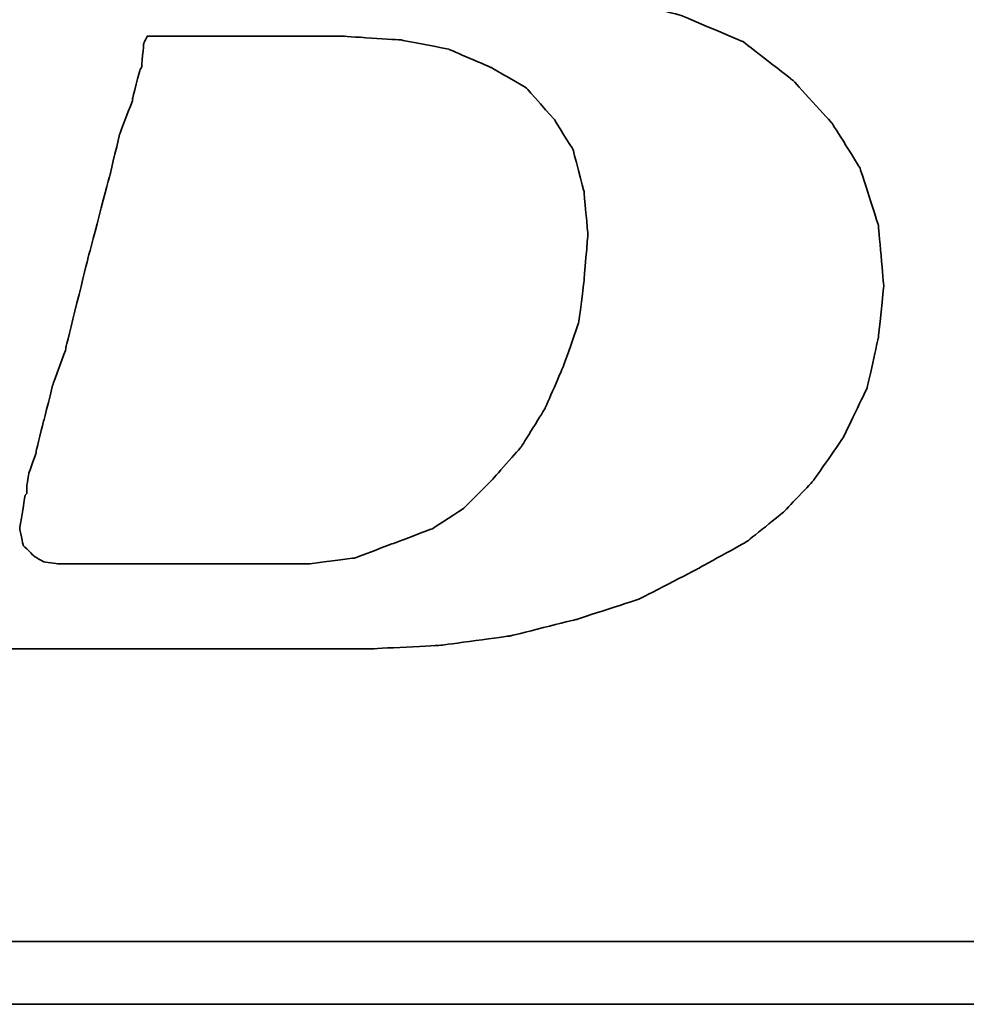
# Model space of a CAD drawing. Header units: millimetres. Extents: x 585 to 801, y 201 to 308.
# Tile 43 of 70: x 740.6 to 742.16, y 226.08 to 227.69. Entities that reach past the tile are written whole.
import ezdxf

# ---------------------------------------------------------------- set-up
doc = ezdxf.new("R2010")
doc.units = ezdxf.units.MM
doc.header["$LTSCALE"] = 0.15
doc.layers.add('DIM', color=4, linetype='CONTINUOUS')
doc.layers.add('layer 1', color=7, linetype='CONTINUOUS')

# ---------------------------------------------------------------- blocks, each defined once
blk = doc.blocks.new('TBI MOTION logo(完整正式版)')
at = {"layer": 'layer 1', "color": 22, "lineweight": 35}
for points, knots in [([(-64.65375, -6.86375), (-64.65375, -6.86375), (-64.84375, -7.29625), (-64.84375, -7.29625), (-64.84375, -7.29625), (-64.84375, -7.29625), (-64.86875, -7.34375), (-64.86875, -7.34375), (-64.86875, -7.34375), (-64.86875, -7.34375), (-64.86875, -7.36875), (-64.86875, -7.36875), (-64.86875, -7.36875), (-64.86875, -7.36875), (-65.15375, -7.65375), (-65.15375, -7.65375), (-65.15375, -7.65375), (-65.15375, -7.65375), (-65.17875, -7.65375), (-65.17875, -7.65375), (-65.17875, -7.65375), (-65.17875, -7.65375), (-65.20375, -7.67875), (-65.20375, -7.67875), (-65.20375, -7.67875), (-65.20375, -7.67875), (-65.58875, -7.87125), (-65.58875, -7.87125), (-65.58875, -7.87125), (-65.58875, -7.87125), (-65.63375, -7.87125), (-65.63375, -7.87125), (-65.63375, -7.87125), (-65.63375, -7.87125), (-65.65875, -7.89375), (-65.65875, -7.89375), (-65.65875, -7.89375), (-65.65875, -7.89375), (-66.09375, -7.94375), (-66.09375, -7.94375), (-66.09375, -7.94375), (-66.09375, -7.94375), (-66.11375, -7.94375), (-66.11375, -7.94375), (-66.11375, -7.94375), (-66.11375, -7.94375), (-66.16375, -7.94375), (-66.16375, -7.94375), (-66.16375, -7.94375), (-66.16375, -7.94375), (-66.30875, -7.94375), (-66.30875, -7.94375), (-66.30875, -7.94375), (-66.30875, -7.94375), (-66.69375, -7.94375), (-66.69375, -7.94375), (-66.69375, -7.94375), (-66.69375, -7.94375), (-67.07375, -7.94375), (-67.07375, -7.94375), (-67.07375, -7.94375), (-67.07375, -7.94375), (-67.12375, -7.94375), (-67.12375, -7.94375), (-67.12375, -7.94375), (-67.12375, -7.94375), (-67.12375, -7.96625), (-67.12375, -7.96625), (-67.12375, -7.96625), (-67.12375, -7.96625), (-67.14875, -7.99125), (-67.14875, -7.99125), (-67.14875, -7.99125), (-67.14875, -7.99125), (-67.24375, -8.34875), (-67.24375, -8.34875), (-67.24375, -8.34875), (-67.24375, -8.34875), (-67.31375, -8.68625), (-67.31375, -8.68625), (-67.31375, -8.68625), (-67.31375, -8.68625), (-67.26875, -8.68625), (-67.26875, -8.68625), (-67.26875, -8.68625), (-67.26875, -8.68625), (-67.07375, -8.68625), (-67.07375, -8.68625), (-67.07375, -8.68625), (-67.07375, -8.68625), (-66.54875, -8.68625), (-66.54875, -8.68625), (-66.54875, -8.68625), (-66.54875, -8.68625), (-65.82625, -8.68625), (-65.82625, -8.68625), (-65.82625, -8.68625), (-65.82625, -8.68625), (-65.01375, -8.68625), (-65.01375, -8.68625), (-65.01375, -8.68625), (-65.01375, -8.68625), (-64.05375, -8.68625), (-64.05375, -8.68625), (-64.05375, -8.68625), (-64.05375, -8.68625), (-62.08375, -8.68625), (-62.08375, -8.68625), (-62.08375, -8.68625), (-62.08375, -8.68625), (-60.06875, -8.68625), (-60.06875, -8.68625), (-60.06875, -8.68625), (-60.06875, -8.68625), (-59.10875, -8.68625), (-59.10875, -8.68625), (-59.10875, -8.68625), (-59.10875, -8.68625), (-58.29375, -8.68625), (-58.29375, -8.68625), (-58.29375, -8.68625), (-58.29375, -8.68625), (-57.57375, -8.68625), (-57.57375, -8.68625), (-57.57375, -8.68625), (-57.57375, -8.68625), (-57.04875, -8.68625), (-57.04875, -8.68625), (-57.04875, -8.68625), (-57.04875, -8.68625), (-56.85375, -8.68625), (-56.85375, -8.68625), (-56.85375, -8.68625), (-56.85375, -8.68625), (-56.70875, -8.68625), (-56.70875, -8.68625), (-56.70875, -8.68625), (-56.70875, -8.68625), (-56.61375, -8.68625), (-56.61375, -8.68625), (-56.61375, -8.68625), (-56.61375, -8.68625), (-56.56875, -8.68625), (-56.56875, -8.68625), (-56.56875, -8.68625), (-56.56875, -8.68625), (-55.65375, -8.63875), (-55.65375, -8.63875), (-55.65375, -8.63875), (-55.65375, -8.63875), (-54.76875, -8.51875), (-54.76875, -8.51875), (-54.76875, -8.51875), (-54.76875, -8.51875), (-53.90375, -8.30375), (-53.90375, -8.30375), (-53.90375, -8.30375), (-53.90375, -8.30375), (-53.08875, -8.03875), (-53.08875, -8.03875), (-53.08875, -8.03875), (-53.08875, -8.03875), (-52.34375, -7.65375), (-52.34375, -7.65375), (-52.34375, -7.65375), (-52.34375, -7.65375), (-51.69875, -7.29625), (-51.69875, -7.29625), (-51.69875, -7.29625), (-51.69875, -7.29625), (-51.21875, -6.91125), (-51.21875, -6.91125), (-51.21875, -6.91125), (-51.21875, -6.91125), (-50.83375, -6.50375), (-50.83375, -6.50375), (-50.83375, -6.50375), (-50.83375, -6.50375), (-50.44875, -5.94875), (-50.44875, -5.94875), (-50.44875, -5.94875), (-50.44875, -5.94875), (-50.13875, -5.30375), (-50.13875, -5.30375), (-50.13875, -5.30375), (-50.13875, -5.30375), (-49.99375, -4.65375), (-49.99375, -4.65375), (-49.99375, -4.65375), (-49.99375, -4.65375), (-49.92375, -3.98375), (-49.92375, -3.98375), (-49.92375, -3.98375), (-49.92375, -3.98375), (-49.99375, -3.19374), (-49.99375, -3.19374), (-49.99375, -3.19374), (-49.99375, -3.19374), (-50.23374, -2.44874), (-50.23374, -2.44874), (-50.23374, -2.44874), (-50.23374, -2.44874), (-50.59375, -1.87374), (-50.59375, -1.87374), (-50.59375, -1.87374), (-50.59375, -1.87374), (-51.09875, -1.31874), (-51.09875, -1.31874), (-51.09875, -1.31874), (-51.09875, -1.31874), (-51.74375, -0.81875), (-51.74375, -0.81875), (-51.74375, -0.81875), (-51.74375, -0.81875), (-52.53875, -0.48125), (-52.53875, -0.48125), (-52.53875, -0.48125), (-52.53875, -0.48125), (-53.47375, -0.21875), (-53.47375, -0.21875), (-53.47375, -0.21875), (-53.47375, -0.21875), (-54.52875, -0.04874), (-54.52875, -0.04874), (-54.52875, -0.04874), (-54.52875, -0.04874), (-55.65375, 0.12125), (-55.65375, 0.12125), (-55.65375, 0.12125), (-55.65375, 0.12125), (-54.50375, 0.28624), (-54.50375, 0.28624), (-54.50375, 0.28624), (-54.50375, 0.28624), (-53.83375, 0.38124), (-53.83375, 0.38124), (-53.83375, 0.38124), (-53.83375, 0.38124), (-53.18375, 0.50125), (-53.18375, 0.50125), (-53.18375, 0.50125), (-53.18375, 0.50125), (-52.55875, 0.66874), (-52.55875, 0.66874), (-52.55875, 0.66874), (-52.55875, 0.66874), (-52.03375, 0.86124), (-52.03375, 0.86124), (-52.03375, 0.86124), (-52.03375, 0.86124), (-51.50374, 1.03124), (-51.50374, 1.03124), (-51.50374, 1.03124), (-51.50374, 1.03124), (-51.09875, 1.27125), (-51.09875, 1.27125), (-51.09875, 1.27125), (-51.09875, 1.27125), (-50.71375, 1.48624), (-50.71375, 1.48624), (-50.71375, 1.48624), (-50.71375, 1.48624), (-50.37625, 1.77625), (-50.37625, 1.77625), (-50.37625, 1.77625), (-50.37625, 1.77625), (-49.82375, 2.37625), (-49.82375, 2.37625), (-49.82375, 2.37625), (-49.82375, 2.37625), (-49.41875, 2.99625), (-49.41875, 2.99625), (-49.41875, 2.99625), (-49.41875, 2.99625), (-49.22375, 3.76625), (-49.22375, 3.76625), (-49.22375, 3.76625), (-49.22375, 3.76625), (-49.15375, 4.50874), (-49.15375, 4.50874), (-49.15375, 4.50874), (-49.15375, 4.50874), (-49.20375, 5.25125), (-49.20375, 5.25125), (-49.20375, 5.25125), (-49.20375, 5.25125), (-49.41875, 5.92625), (-49.41875, 5.92625), (-49.41875, 5.92625), (-49.41875, 5.92625), (-49.77875, 6.47625), (-49.77875, 6.47625), (-49.77875, 6.47625), (-49.77875, 6.47625), (-50.33125, 7.02624), (-50.33125, 7.02624), (-50.33125, 7.02624), (-50.33125, 7.02624), (-51.00125, 7.43625), (-51.00125, 7.43625), (-51.00125, 7.43625), (-51.00125, 7.43625), (-51.79375, 7.72625), (-51.79375, 7.72625), (-51.79375, 7.72625), (-51.79375, 7.72625), (-52.72875, 7.89124), (-52.72875, 7.89124), (-52.72875, 7.89124), (-52.72875, 7.89124), (-53.83375, 7.98625), (-53.83375, 7.98625), (-53.83375, 7.98625), (-53.83375, 7.98625), (-53.92875, 7.98625), (-53.92875, 7.98625), (-53.92875, 7.98625), (-53.92875, 7.98625), (-54.26375, 7.98625), (-54.26375, 7.98625), (-54.26375, 7.98625), (-54.26375, 7.98625), (-54.74375, 7.98625), (-54.74375, 7.98625), (-54.74375, 7.98625), (-54.74375, 7.98625), (-55.36875, 7.98625), (-55.36875, 7.98625), (-55.36875, 7.98625), (-55.36875, 7.98625), (-56.13375, 7.98625), (-56.13375, 7.98625), (-56.13375, 7.98625), (-56.13375, 7.98625), (-56.94875, 7.98625), (-56.94875, 7.98625), (-56.94875, 7.98625), (-56.94875, 7.98625), (-58.77625, 7.98625), (-58.77625, 7.98625), (-58.77625, 7.98625), (-58.77625, 7.98625), (-60.59875, 7.98625), (-60.59875, 7.98625), (-60.59875, 7.98625), (-60.59875, 7.98625), (-61.41375, 7.98625), (-61.41375, 7.98625), (-61.41375, 7.98625), (-61.41375, 7.98625), (-62.17875, 7.98625), (-62.17875, 7.98625), (-62.17875, 7.98625), (-62.17875, 7.98625), (-62.80375, 7.98625), (-62.80375, 7.98625), (-62.80375, 7.98625), (-62.80375, 7.98625), (-63.30625, 7.98625), (-63.30625, 7.98625), (-63.30625, 7.98625), (-63.30625, 7.98625), (-63.57375, 7.98625), (-63.57375, 7.98625), (-63.57375, 7.98625), (-63.57375, 7.98625), (-63.57375, 7.96375), (-63.57375, 7.96375), (-63.57375, 7.96375), (-63.57375, 7.96375), (-63.59875, 7.94125), (-63.59875, 7.94125), (-63.59875, 7.94125), (-63.59875, 7.94125), (-63.69375, 7.55625), (-63.69375, 7.55625), (-63.69375, 7.55625), (-63.69375, 7.55625), (-63.76375, 7.24624), (-63.76375, 7.24624), (-63.76375, 7.24624), (-63.76375, 7.24624), (-63.23875, 7.24624), (-63.23875, 7.24624), (-63.23875, 7.24624), (-63.23875, 7.24624), (-62.75875, 7.24624), (-62.75875, 7.24624), (-62.75875, 7.24624), (-62.75875, 7.24624), (-62.61125, 7.24624), (-62.61125, 7.24624), (-62.61125, 7.24624), (-62.61125, 7.24624), (-62.56625, 7.24624), (-62.56625, 7.24624), (-62.56625, 7.24624), (-62.56625, 7.24624), (-62.22875, 7.24624), (-62.22875, 7.24624), (-62.22875, 7.24624), (-62.22875, 7.24624), (-62.20375, 7.24624), (-62.20375, 7.24624), (-62.20375, 7.24624), (-62.20375, 7.24624), (-62.17875, 7.21875), (-62.17875, 7.21875), (-62.17875, 7.21875), (-62.17875, 7.21875), (-61.96375, 7.17125), (-61.96375, 7.17125), (-61.96375, 7.17125), (-61.96375, 7.17125), (-61.72375, 7.12624), (-61.72375, 7.12624), (-61.72375, 7.12624), (-61.72375, 7.12624), (-61.70375, 7.12624), (-61.70375, 7.12624), (-61.70375, 7.12624), (-61.70375, 7.12624), (-61.55875, 7.07624), (-61.55875, 7.07624), (-61.55875, 7.07624), (-61.55875, 7.07624), (-61.50875, 7.07624), (-61.50875, 7.07624), (-61.50875, 7.07624), (-61.50875, 7.07624), (-61.48375, 7.02624), (-61.48375, 7.02624), (-61.48375, 7.02624), (-61.48375, 7.02624), (-61.31875, 6.83375), (-61.31875, 6.83375), (-61.31875, 6.83375), (-61.31875, 6.83375), (-61.29375, 6.81125), (-61.29375, 6.81125), (-61.29375, 6.81125), (-61.29375, 6.81125), (-61.29375, 6.78625), (-61.29375, 6.78625), (-61.29375, 6.78625), (-61.29375, 6.78625), (-61.19875, 6.50124), (-61.19875, 6.50124), (-61.19875, 6.50124), (-61.19875, 6.50124), (-61.17375, 6.45124), (-61.17375, 6.45124), (-61.17375, 6.45124), (-61.17375, 6.45124), (-61.19875, 6.40625), (-61.19875, 6.40625), (-61.19875, 6.40625), (-61.19875, 6.40625), (-61.26875, 5.99624), (-61.26875, 5.99624), (-61.26875, 5.99624), (-61.26875, 5.99624), (-61.26875, 5.85125), (-61.26875, 5.85125), (-61.26875, 5.85125), (-61.26875, 5.85125), (-61.26875, 5.82625), (-61.26875, 5.82625), (-61.26875, 5.82625), (-61.26875, 5.82625), (-61.29375, 5.80625), (-61.29375, 5.80625), (-61.29375, 5.80625), (-61.29375, 5.80625), (-61.34125, 5.66125), (-61.34125, 5.66125), (-61.34125, 5.66125), (-61.34125, 5.66125), (-61.41375, 5.44625), (-61.41375, 5.44625), (-61.41375, 5.44625), (-61.41375, 5.44625), (-61.48375, 5.15625), (-61.48375, 5.15625), (-61.48375, 5.15625), (-61.48375, 5.15625), (-61.58375, 4.82124), (-61.58375, 4.82124), (-61.58375, 4.82124), (-61.58375, 4.82124), (-61.79875, 4.00375), (-61.79875, 4.00375), (-61.79875, 4.00375), (-61.79875, 4.00375), (-62.05875, 2.99625), (-62.05875, 2.99625), (-62.05875, 2.99625), (-62.05875, 2.99625), (-62.34875, 1.91625), (-62.34875, 1.91625), (-62.34875, 1.91625), (-62.34875, 1.91625), (-62.97375, -0.41124), (-62.97375, -0.41124), (-62.97375, -0.41124), (-62.97375, -0.41124), (-63.59875, -2.75875), (-63.59875, -2.75875), (-63.59875, -2.75875), (-63.59875, -2.75875), (-63.88375, -3.86374), (-63.88375, -3.86374), (-63.88375, -3.86374), (-63.88375, -3.86374), (-64.14875, -4.82374), (-64.14875, -4.82374), (-64.14875, -4.82374), (-64.14875, -4.82374), (-64.36375, -5.64125), (-64.36375, -5.64125), (-64.36375, -5.64125), (-64.36375, -5.64125), (-64.43625, -5.97625), (-64.43625, -5.97625), (-64.43625, -5.97625), (-64.43625, -5.97625), (-64.50875, -6.28625), (-64.50875, -6.28625), (-64.50875, -6.28625), (-64.50875, -6.28625), (-64.50875, -6.30875), (-64.50875, -6.30875), (-64.50875, -6.30875), (-64.50875, -6.30875), (-64.57875, -6.50375), (-64.57875, -6.50375), (-64.57875, -6.50375), (-64.57875, -6.50375), (-64.62875, -6.69625), (-64.62875, -6.69625), (-64.62875, -6.69625), (-64.62875, -6.69625), (-64.62875, -6.76875), (-64.62875, -6.76875), (-64.62875, -6.76875), (-64.62875, -6.76875), (-64.62875, -6.81375), (-64.62875, -6.81375), (-64.62875, -6.81375), (-64.62875, -6.81375), (-64.62875, -6.83875), (-64.62875, -6.83875), (-64.62875, -6.83875), (-64.62875, -6.83875), (-64.65375, -6.86375), (-64.65375, -6.86375)], [0, 0, 0, 0, 0.00719424, 0.00719424, 0.00719424, 0.00719425, 0.01438849, 0.01438849, 0.01438849, 0.0143885, 0.02158273, 0.02158273, 0.02158273, 0.02158274, 0.02877698, 0.02877698, 0.02877698, 0.02877699, 0.03597122, 0.03597122, 0.03597122, 0.03597123, 0.04316547, 0.04316547, 0.04316547, 0.04316548, 0.05035971, 0.05035971, 0.05035971, 0.05035972, 0.05755396, 0.05755396, 0.05755396, 0.05755397, 0.0647482, 0.0647482, 0.0647482, 0.06474821, 0.07194245, 0.07194245, 0.07194245, 0.07194246, 0.07913669, 0.07913669, 0.07913669, 0.0791367, 0.08633094, 0.08633094, 0.08633094, 0.08633095, 0.09352518, 0.09352518, 0.09352518, 0.09352519, 0.10071942, 0.10071942, 0.10071942, 0.10071943, 0.10791367, 0.10791367, 0.10791367, 0.10791368, 0.11510791, 0.11510791, 0.11510791, 0.11510792, 0.12230216, 0.12230216, 0.12230216, 0.12230217, 0.1294964, 0.1294964, 0.1294964, 0.12949641, 0.13669065, 0.13669065, 0.13669065, 0.13669066, 0.14388489, 0.14388489, 0.14388489, 0.1438849, 0.15107914, 0.15107914, 0.15107914, 0.15107915, 0.15827338, 0.15827338, 0.15827338, 0.15827339, 0.16546763, 0.16546763, 0.16546763, 0.16546764, 0.17266187, 0.17266187, 0.17266187, 0.17266188, 0.17985612, 0.17985612, 0.17985612, 0.17985613, 0.18705036, 0.18705036, 0.18705036, 0.18705037, 0.1942446, 0.1942446, 0.1942446, 0.19424461, 0.20143885, 0.20143885, 0.20143885, 0.20143886, 0.20863309, 0.20863309, 0.20863309, 0.2086331, 0.21582734, 0.21582734, 0.21582734, 0.21582735, 0.22302158, 0.22302158, 0.22302158, 0.22302159, 0.23021583, 0.23021583, 0.23021583, 0.23021584, 0.23741007, 0.23741007, 0.23741007, 0.23741008, 0.24460432, 0.24460432, 0.24460432, 0.24460433, 0.25179856, 0.25179856, 0.25179856, 0.25179857, 0.25899281, 0.25899281, 0.25899281, 0.25899282, 0.26618705, 0.26618705, 0.26618705, 0.26618706, 0.27338129, 0.27338129, 0.27338129, 0.2733813, 0.28057554, 0.28057554, 0.28057554, 0.28057555, 0.28776978, 0.28776978, 0.28776978, 0.28776979, 0.29496403, 0.29496403, 0.29496403, 0.29496404, 0.30215827, 0.30215827, 0.30215827, 0.30215828, 0.30935252, 0.30935252, 0.30935252, 0.30935253, 0.31654676, 0.31654676, 0.31654676, 0.31654677, 0.32374101, 0.32374101, 0.32374101, 0.32374102, 0.33093525, 0.33093525, 0.33093525, 0.33093526, 0.3381295, 0.3381295, 0.3381295, 0.33812951, 0.34532374, 0.34532374, 0.34532374, 0.34532375, 0.35251799, 0.35251799, 0.35251799, 0.352518, 0.35971223, 0.35971223, 0.35971223, 0.35971224, 0.36690647, 0.36690647, 0.36690647, 0.36690648, 0.37410072, 0.37410072, 0.37410072, 0.37410073, 0.38129496, 0.38129496, 0.38129496, 0.38129497, 0.38848921, 0.38848921, 0.38848921, 0.38848922, 0.39568345, 0.39568345, 0.39568345, 0.39568346, 0.4028777, 0.4028777, 0.4028777, 0.40287771, 0.41007194, 0.41007194, 0.41007194, 0.41007195, 0.41726619, 0.41726619, 0.41726619, 0.4172662, 0.42446043, 0.42446043, 0.42446043, 0.42446044, 0.43165468, 0.43165468, 0.43165468, 0.43165469, 0.43884892, 0.43884892, 0.43884892, 0.43884893, 0.44604317, 0.44604317, 0.44604317, 0.44604318, 0.45323741, 0.45323741, 0.45323741, 0.45323742, 0.46043165, 0.46043165, 0.46043165, 0.46043166, 0.4676259, 0.4676259, 0.4676259, 0.46762591, 0.47482014, 0.47482014, 0.47482014, 0.47482015, 0.48201439, 0.48201439, 0.48201439, 0.4820144, 0.48920863, 0.48920863, 0.48920863, 0.48920864, 0.49640288, 0.49640288, 0.49640288, 0.49640289, 0.50359712, 0.50359712, 0.50359712, 0.50359713, 0.51079137, 0.51079137, 0.51079137, 0.51079138, 0.51798561, 0.51798561, 0.51798561, 0.51798562, 0.52517986, 0.52517986, 0.52517986, 0.52517987, 0.5323741, 0.5323741, 0.5323741, 0.53237411, 0.53956835, 0.53956835, 0.53956835, 0.53956836, 0.54676259, 0.54676259, 0.54676259, 0.5467626, 0.55395683, 0.55395683, 0.55395683, 0.55395684, 0.56115108, 0.56115108, 0.56115108, 0.56115109, 0.56834532, 0.56834532, 0.56834532, 0.56834533, 0.57553957, 0.57553957, 0.57553957, 0.57553958, 0.58273381, 0.58273381, 0.58273381, 0.58273382, 0.58992806, 0.58992806, 0.58992806, 0.58992807, 0.5971223, 0.5971223, 0.5971223, 0.59712231, 0.60431655, 0.60431655, 0.60431655, 0.60431656, 0.61151079, 0.61151079, 0.61151079, 0.6115108, 0.61870504, 0.61870504, 0.61870504, 0.61870505, 0.62589928, 0.62589928, 0.62589928, 0.62589929, 0.63309353, 0.63309353, 0.63309353, 0.63309354, 0.64028777, 0.64028777, 0.64028777, 0.64028778, 0.64748201, 0.64748201, 0.64748201, 0.64748202, 0.65467626, 0.65467626, 0.65467626, 0.65467627, 0.6618705, 0.6618705, 0.6618705, 0.66187051, 0.66906475, 0.66906475, 0.66906475, 0.66906476, 0.67625899, 0.67625899, 0.67625899, 0.676259, 0.68345324, 0.68345324, 0.68345324, 0.68345325, 0.69064748, 0.69064748, 0.69064748, 0.69064749, 0.69784173, 0.69784173, 0.69784173, 0.69784174, 0.70503597, 0.70503597, 0.70503597, 0.70503598, 0.71223022, 0.71223022, 0.71223022, 0.71223023, 0.71942446, 0.71942446, 0.71942446, 0.71942447, 0.72661871, 0.72661871, 0.72661871, 0.72661872, 0.73381295, 0.73381295, 0.73381295, 0.73381296, 0.74100719, 0.74100719, 0.74100719, 0.7410072, 0.74820144, 0.74820144, 0.74820144, 0.74820145, 0.75539568, 0.75539568, 0.75539568, 0.75539569, 0.76258993, 0.76258993, 0.76258993, 0.76258994, 0.76978417, 0.76978417, 0.76978417, 0.76978418, 0.77697842, 0.77697842, 0.77697842, 0.77697843, 0.78417266, 0.78417266, 0.78417266, 0.78417267, 0.79136691, 0.79136691, 0.79136691, 0.79136692, 0.79856115, 0.79856115, 0.79856115, 0.79856116, 0.8057554, 0.8057554, 0.8057554, 0.80575541, 0.81294964, 0.81294964, 0.81294964, 0.81294965, 0.82014388, 0.82014388, 0.82014388, 0.82014389, 0.82733813, 0.82733813, 0.82733813, 0.82733814, 0.83453237, 0.83453237, 0.83453237, 0.83453238, 0.84172662, 0.84172662, 0.84172662, 0.84172663, 0.84892086, 0.84892086, 0.84892086, 0.84892087, 0.85611511, 0.85611511, 0.85611511, 0.85611512, 0.86330935, 0.86330935, 0.86330935, 0.86330936, 0.8705036, 0.8705036, 0.8705036, 0.87050361, 0.87769784, 0.87769784, 0.87769784, 0.87769785, 0.88489209, 0.88489209, 0.88489209, 0.8848921, 0.89208633, 0.89208633, 0.89208633, 0.89208634, 0.89928058, 0.89928058, 0.89928058, 0.89928059, 0.90647482, 0.90647482, 0.90647482, 0.90647483, 0.91366906, 0.91366906, 0.91366906, 0.91366907, 0.92086331, 0.92086331, 0.92086331, 0.92086332, 0.92805755, 0.92805755, 0.92805755, 0.92805756, 0.9352518, 0.9352518, 0.9352518, 0.93525181, 0.94244604, 0.94244604, 0.94244604, 0.94244605, 0.94964029, 0.94964029, 0.94964029, 0.9496403, 0.95683453, 0.95683453, 0.95683453, 0.95683454, 0.96402878, 0.96402878, 0.96402878, 0.96402879, 0.97122302, 0.97122302, 0.97122302, 0.97122303, 0.97841727, 0.97841727, 0.97841727, 0.97841728, 0.98561151, 0.98561151, 0.98561151, 0.98561152, 0.99280576, 0.99280576, 0.99280576, 0.99280577, 1, 1, 1, 1]), ([(-61.03125, -6.57375), (-61.03125, -6.57375), (-61.03125, -6.67125), (-61.03125, -6.67125), (-61.03125, -6.67125), (-61.03125, -6.67125), (-61.05375, -6.69625), (-61.05375, -6.69625), (-61.05375, -6.69625), (-61.05375, -6.69625), (-61.12375, -7.12875), (-61.12375, -7.12875), (-61.12375, -7.12875), (-61.12375, -7.12875), (-61.07875, -7.34375), (-61.07875, -7.34375), (-61.07875, -7.34375), (-61.07875, -7.34375), (-60.93375, -7.48875), (-60.93375, -7.48875), (-60.93375, -7.48875), (-60.93375, -7.48875), (-60.81375, -7.55625), (-60.81375, -7.55625), (-60.81375, -7.55625), (-60.81375, -7.55625), (-60.62375, -7.58375), (-60.62375, -7.58375), (-60.62375, -7.58375), (-60.62375, -7.58375), (-60.30875, -7.58375), (-60.30875, -7.58375), (-60.30875, -7.58375), (-60.30875, -7.58375), (-59.97375, -7.58375), (-59.97375, -7.58375), (-59.97375, -7.58375), (-59.97375, -7.58375), (-59.87875, -7.58375), (-59.87875, -7.58375), (-59.87875, -7.58375), (-59.87875, -7.58375), (-59.63625, -7.58375), (-59.63625, -7.58375), (-59.63625, -7.58375), (-59.63625, -7.58375), (-58.96875, -7.58375), (-58.96875, -7.58375), (-58.96875, -7.58375), (-58.96875, -7.58375), (-58.29375, -7.58375), (-58.29375, -7.58375), (-58.29375, -7.58375), (-58.29375, -7.58375), (-58.05375, -7.58375), (-58.05375, -7.58375), (-58.05375, -7.58375), (-58.05375, -7.58375), (-57.98375, -7.58375), (-57.98375, -7.58375), (-57.98375, -7.58375), (-57.98375, -7.58375), (-57.35875, -7.58375), (-57.35875, -7.58375), (-57.35875, -7.58375), (-57.35875, -7.58375), (-56.78375, -7.50875), (-56.78375, -7.50875), (-56.78375, -7.50875), (-56.78375, -7.50875), (-56.27875, -7.31875), (-56.27875, -7.31875), (-56.27875, -7.31875), (-56.27875, -7.31875), (-55.77375, -7.12875), (-55.77375, -7.12875), (-55.77375, -7.12875), (-55.77375, -7.12875), (-55.36875, -6.86375), (-55.36875, -6.86375), (-55.36875, -6.86375), (-55.36875, -6.86375), (-55.00875, -6.50375), (-55.00875, -6.50375), (-55.00875, -6.50375), (-55.00875, -6.50375), (-54.62375, -6.06875), (-54.62375, -6.06875), (-54.62375, -6.06875), (-54.62375, -6.06875), (-54.31375, -5.56875), (-54.31375, -5.56875), (-54.31375, -5.56875), (-54.31375, -5.56875), (-54.07375, -5.01625), (-54.07375, -5.01625), (-54.07375, -5.01625), (-54.07375, -5.01625), (-53.87875, -4.46374), (-53.87875, -4.46374), (-53.87875, -4.46374), (-53.87875, -4.46374), (-53.80875, -3.91375), (-53.80875, -3.91375), (-53.80875, -3.91375), (-53.80875, -3.91375), (-53.75875, -3.31375), (-53.75875, -3.31375), (-53.75875, -3.31375), (-53.75875, -3.31375), (-53.80875, -2.75875), (-53.80875, -2.75875), (-53.80875, -2.75875), (-53.80875, -2.75875), (-53.95375, -2.20875), (-53.95375, -2.20875), (-53.95375, -2.20875), (-53.95375, -2.20875), (-54.19375, -1.82625), (-54.19375, -1.82625), (-54.19375, -1.82625), (-54.19375, -1.82625), (-54.55375, -1.41875), (-54.55375, -1.41875), (-54.55375, -1.41875), (-54.55375, -1.41875), (-55.00875, -1.15125), (-55.00875, -1.15125), (-55.00875, -1.15125), (-55.00875, -1.15125), (-55.56125, -0.91375), (-55.56125, -0.91375), (-55.56125, -0.91375), (-55.56125, -0.91375), (-56.18125, -0.79375), (-56.18125, -0.79375), (-56.18125, -0.79375), (-56.18125, -0.79375), (-56.94875, -0.74374), (-56.94875, -0.74374), (-56.94875, -0.74374), (-56.94875, -0.74374), (-56.99875, -0.74374), (-56.99875, -0.74374), (-56.99875, -0.74374), (-56.99875, -0.74374), (-57.09375, -0.74374), (-57.09375, -0.74374), (-57.09375, -0.74374), (-57.09375, -0.74374), (-57.38375, -0.74374), (-57.38375, -0.74374), (-57.38375, -0.74374), (-57.38375, -0.74374), (-57.76875, -0.74374), (-57.76875, -0.74374), (-57.76875, -0.74374), (-57.76875, -0.74374), (-58.24625, -0.74374), (-58.24625, -0.74374), (-58.24625, -0.74374), (-58.24625, -0.74374), (-58.72875, -0.74374), (-58.72875, -0.74374), (-58.72875, -0.74374), (-58.72875, -0.74374), (-59.20875, -0.74374), (-59.20875, -0.74374), (-59.20875, -0.74374), (-59.20875, -0.74374), (-59.46875, -0.74374), (-59.46875, -0.74374), (-59.46875, -0.74374), (-59.46875, -0.74374), (-59.51625, -0.83875), (-59.51625, -0.83875), (-59.51625, -0.83875), (-59.51625, -0.83875), (-59.54375, -1.15125), (-59.54375, -1.15125), (-59.54375, -1.15125), (-59.54375, -1.15125), (-59.56375, -1.17874), (-59.56375, -1.17874), (-59.56375, -1.17874), (-59.56375, -1.17874), (-59.66375, -1.55875), (-59.66375, -1.55875), (-59.66375, -1.55875), (-59.66375, -1.55875), (-59.66375, -1.58375), (-59.66375, -1.58375), (-59.66375, -1.58375), (-59.66375, -1.58375), (-59.82875, -2.01874), (-59.82875, -2.01874), (-59.82875, -2.01874), (-59.82875, -2.01874), (-59.94875, -2.52125), (-59.94875, -2.52125), (-59.94875, -2.52125), (-59.94875, -2.52125), (-60.23875, -3.62375), (-60.23875, -3.62375), (-60.23875, -3.62375), (-60.23875, -3.62375), (-60.52375, -4.77624), (-60.52375, -4.77624), (-60.52375, -4.77624), (-60.52375, -4.77624), (-60.52375, -4.79874), (-60.52375, -4.79874), (-60.52375, -4.79874), (-60.52375, -4.79874), (-60.69125, -5.25375), (-60.69125, -5.25375), (-60.69125, -5.25375), (-60.69125, -5.25375), (-60.81375, -5.73625), (-60.81375, -5.73625), (-60.81375, -5.73625), (-60.81375, -5.73625), (-60.90875, -6.11875), (-60.90875, -6.11875), (-60.90875, -6.11875), (-60.90875, -6.11875), (-60.90875, -6.14375), (-60.90875, -6.14375), (-60.90875, -6.14375), (-60.90875, -6.14375), (-61.00375, -6.40875), (-61.00375, -6.40875), (-61.00375, -6.40875), (-61.00375, -6.40875), (-61.03125, -6.57375), (-61.03125, -6.57375)], [0, 0, 0, 0, 0.01694915, 0.01694915, 0.01694915, 0.01694916, 0.03389831, 0.03389831, 0.03389831, 0.03389832, 0.05084746, 0.05084746, 0.05084746, 0.05084747, 0.06779661, 0.06779661, 0.06779661, 0.06779662, 0.08474576, 0.08474576, 0.08474576, 0.08474577, 0.10169492, 0.10169492, 0.10169492, 0.10169493, 0.11864407, 0.11864407, 0.11864407, 0.11864408, 0.13559322, 0.13559322, 0.13559322, 0.13559323, 0.15254237, 0.15254237, 0.15254237, 0.15254238, 0.16949153, 0.16949153, 0.16949153, 0.16949154, 0.18644068, 0.18644068, 0.18644068, 0.18644069, 0.20338983, 0.20338983, 0.20338983, 0.20338984, 0.22033898, 0.22033898, 0.22033898, 0.22033899, 0.23728814, 0.23728814, 0.23728814, 0.23728815, 0.25423729, 0.25423729, 0.25423729, 0.2542373, 0.27118644, 0.27118644, 0.27118644, 0.27118645, 0.28813559, 0.28813559, 0.28813559, 0.2881356, 0.30508475, 0.30508475, 0.30508475, 0.30508476, 0.3220339, 0.3220339, 0.3220339, 0.32203391, 0.33898305, 0.33898305, 0.33898305, 0.33898306, 0.3559322, 0.3559322, 0.3559322, 0.35593221, 0.37288136, 0.37288136, 0.37288136, 0.37288137, 0.38983051, 0.38983051, 0.38983051, 0.38983052, 0.40677966, 0.40677966, 0.40677966, 0.40677967, 0.42372881, 0.42372881, 0.42372881, 0.42372882, 0.44067797, 0.44067797, 0.44067797, 0.44067798, 0.45762712, 0.45762712, 0.45762712, 0.45762713, 0.47457627, 0.47457627, 0.47457627, 0.47457628, 0.49152542, 0.49152542, 0.49152542, 0.49152543, 0.50847458, 0.50847458, 0.50847458, 0.50847459, 0.52542373, 0.52542373, 0.52542373, 0.52542374, 0.54237288, 0.54237288, 0.54237288, 0.54237289, 0.55932203, 0.55932203, 0.55932203, 0.55932204, 0.57627119, 0.57627119, 0.57627119, 0.5762712, 0.59322034, 0.59322034, 0.59322034, 0.59322035, 0.61016949, 0.61016949, 0.61016949, 0.6101695, 0.62711864, 0.62711864, 0.62711864, 0.62711865, 0.6440678, 0.6440678, 0.6440678, 0.64406781, 0.66101695, 0.66101695, 0.66101695, 0.66101696, 0.6779661, 0.6779661, 0.6779661, 0.67796611, 0.69491525, 0.69491525, 0.69491525, 0.69491526, 0.71186441, 0.71186441, 0.71186441, 0.71186442, 0.72881356, 0.72881356, 0.72881356, 0.72881357, 0.74576271, 0.74576271, 0.74576271, 0.74576272, 0.76271186, 0.76271186, 0.76271186, 0.76271187, 0.77966102, 0.77966102, 0.77966102, 0.77966103, 0.79661017, 0.79661017, 0.79661017, 0.79661018, 0.81355932, 0.81355932, 0.81355932, 0.81355933, 0.83050847, 0.83050847, 0.83050847, 0.83050848, 0.84745763, 0.84745763, 0.84745763, 0.84745764, 0.86440678, 0.86440678, 0.86440678, 0.86440679, 0.88135593, 0.88135593, 0.88135593, 0.88135594, 0.89830508, 0.89830508, 0.89830508, 0.89830509, 0.91525424, 0.91525424, 0.91525424, 0.91525425, 0.93220339, 0.93220339, 0.93220339, 0.9322034, 0.94915254, 0.94915254, 0.94915254, 0.94915255, 0.96610169, 0.96610169, 0.96610169, 0.9661017, 0.98305085, 0.98305085, 0.98305085, 0.98305086, 1, 1, 1, 1]), ([(75.90875, -9.47875), (75.90875, -9.47875), (75.90875, -12.28625), (75.90875, -12.28625), (75.90875, -12.28625), (75.90875, -12.28625), (75.90875, -12.47875), (75.90875, -12.47875), (75.90875, -12.47875), (75.90875, -12.47875), (75.71625, -12.47875), (75.71625, -12.47875), (75.71625, -12.47875), (75.71625, -12.47875), (-88.32875, -12.47875), (-88.32875, -12.47875), (-88.32875, -12.47875), (-88.32875, -12.47875), (-88.32875, -13.29375), (-88.32875, -13.29375), (-88.32875, -13.29375), (-88.32875, -13.29375), (82.89125, -13.29375), (82.89125, -13.29375), (82.89125, -13.29375), (82.89125, -13.29375), (75.90875, -9.47875), (75.90875, -9.47875)], [0, 0, 0, 0, 0.14285714, 0.14285714, 0.14285714, 0.14285715, 0.28571429, 0.28571429, 0.28571429, 0.2857143, 0.42857143, 0.42857143, 0.42857143, 0.42857144, 0.57142857, 0.57142857, 0.57142857, 0.57142858, 0.71428571, 0.71428571, 0.71428571, 0.71428572, 0.85714286, 0.85714286, 0.85714286, 0.85714287, 1, 1, 1, 1])]:
    blk.add_open_spline(points, degree=3, knots=knots, dxfattribs=at)

msp = doc.modelspace()

# ---------------------------------------------------------------- block references
at = {"layer": 'DIM', "color": 7, "xscale": 0.1265115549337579, "yscale": 0.1265115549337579, "zscale": 0.1265115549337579}
msp.add_blockref('TBI MOTION logo(完整正式版)', (748.3378, 227.7601), dxfattribs=at)

doc.saveas('drawing.dxf')
